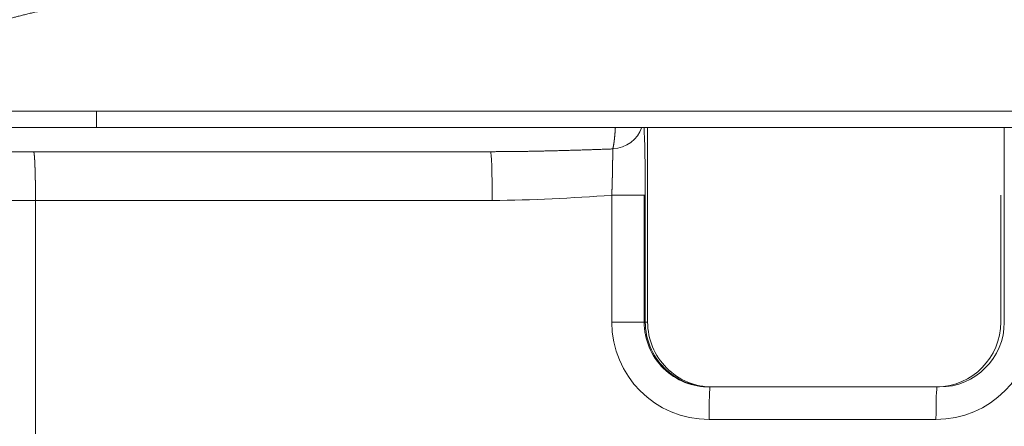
# Model space of a CAD drawing. Header units: millimetres. Extents: x 35469 to 44263, y -24881 to -16268.
# Tile 182 of 231: x 43817.79 to 43826.9, y -24760.58 to -24756.82. Entities that reach past the tile are written whole.
import ezdxf

# ---------------------------------------------------------------- set-up
doc = ezdxf.new("R2010")
doc.units = ezdxf.units.MM
doc.header["$LTSCALE"] = 0.3175
doc.layers.add('1轮廓实线层', color=7, linetype='Continuous', lineweight=18)

# ---------------------------------------------------------------- blocks, each defined once
blk = doc.blocks.new('MR20E-1840')
at = {"layer": '1轮廓实线层'}
for p, q in [((15662.0391, -10814.8132), (15651.9495, -10814.8132)), ((15655.3245, -10814.8132), (15655.3245, -10814.9632)), ((15671.4495, -10814.8132), (15662.0391, -10814.8132)), ((15660.123, -10814.9632), (15652.3245, -10814.9632)), ((15660.4214, -10814.9632), (15660.3879, -10814.9632)), ((15663.7194, -10814.9632), (15660.4214, -10814.9632)), ((15660.4214, -10814.9632), (15660.4214, -10816.7632)), ((15663.7194, -10816.7632), (15663.7194, -10814.9632)), ((15654.7432, -10815.1882), (15658.9688, -10815.1882)), ((15654.7434, -10815.1882), (15658.969, -10815.1882)), ((15660.0893, -10815.591), (15660.3996, -10815.591)), ((15660.0893, -10816.7632), (15660.0893, -10815.591)), ((15660.3892, -10815.591), (15660.3892, -10816.7632)), ((15660.3996, -10815.591), (15660.3996, -10816.7632)), ((15663.6872, -10816.7632), (15663.6872, -10815.591)), ((15658.9845, -10815.6382), (15654.7608, -10815.6382)), ((15654.7608, -10821.5646), (15654.7608, -10815.6382)), ((15660.3996, -10816.7632), (15660.0893, -10816.7632)), ((15660.3996, -10816.7632), (15660.4214, -10816.7632)), ((15661.0165, -10817.3632), (15660.9947, -10817.3632)), ((15661.021, -10817.3632), (15660.9992, -10817.3632)), ((15661.021, -10817.3632), (15663.1198, -10817.3632)), ((15663.0875, -10817.6632), (15660.9888, -10817.6632))]:
    blk.add_line(p, q, dxfattribs=at)
for centre, major_axis, ratio, start_param, end_param in [((15660.0821, -10814.8797), (-0.2985, -0.0303), 0.94522, 1.530344, 2.736196), ((15658.9688, -10815.6382), (0, 0.45), 0.034828, 4.712389, 6.283185), ((15660.9888, -10816.7632), (0, -0.9), 0.999393, 4.712389, 6.283185), ((15660.9888, -10816.7632), (0, -0.6), 0.999393, 4.712389, 6.3006), ((15660.9992, -10816.7632), (0, 0.6), 0.999393, 1.570796, 3.141593), ((15661.021, -10816.7632), (0, 0.6), 0.999393, 1.570796, 3.141593), ((15663.0875, -10816.7632), (0, -0.9), 0.999393, 0, 1.570796), ((15663.0875, -10816.7632), (0, -0.6), 0.999393, 0.017414, 1.570796), ((15663.1198, -10816.7632), (0, 0.6), 0.999393, 3.141593, 4.712389), ((15660.9992, -10817.6632), (0, -0.3), 0.034828, 3.141593, 4.712389), ((15663.098, -10817.6632), (0, -0.3), 0.034828, 3.141593, 4.712389)]:
    blk.add_ellipse(centre, major_axis=major_axis, ratio=ratio, start_param=start_param, end_param=end_param, dxfattribs=at)
for points, knots in [([(15658.5556, -10813.4632), (15658.5496, -10813.4637), (15658.5376, -10813.4647), (15658.5196, -10813.4661), (15658.5016, -10813.4676), (15658.4838, -10813.4691), (15658.466, -10813.4706), (15658.4483, -10813.4721), (15658.4306, -10813.4735), (15658.413, -10813.475), (15658.3955, -10813.4765), (15658.3781, -10813.4779), (15658.3607, -10813.4794), (15658.3434, -10813.4809), (15658.3261, -10813.4823), (15658.3089, -10813.4837), (15658.2918, -10813.4852), (15658.2748, -10813.4866), (15658.2578, -10813.4881), (15658.2409, -10813.4895), (15658.224, -10813.4909), (15658.2072, -10813.4923), (15658.1905, -10813.4937), (15658.1739, -10813.4952), (15658.1573, -10813.4966), (15658.1408, -10813.498), (15658.1243, -10813.4994), (15658.108, -10813.5008), (15658.0917, -10813.5022), (15658.0754, -10813.5035), (15658.0592, -10813.5049), (15658.0431, -10813.5063), (15658.0271, -10813.5077), (15658.0111, -10813.5091), (15657.9952, -10813.5104), (15657.9793, -10813.5118), (15657.9635, -10813.5131), (15657.9478, -10813.5145), (15657.9322, -10813.5159), (15657.9166, -10813.5172), (15657.9011, -10813.5186), (15657.8856, -10813.5199), (15657.8702, -10813.5212), (15657.8549, -10813.5226), (15657.8396, -10813.5239), (15657.8244, -10813.5252), (15657.8093, -10813.5265), (15657.7942, -10813.5278), (15657.7792, -10813.5292), (15657.7643, -10813.5305), (15657.7494, -10813.5318), (15657.7346, -10813.5331), (15657.7199, -10813.5344), (15657.7052, -10813.5357), (15657.6906, -10813.5369), (15657.6761, -10813.5382), (15657.6616, -10813.5395), (15657.6472, -10813.5408), (15657.6328, -10813.5421), (15657.6185, -10813.5433), (15657.6043, -10813.5446), (15657.5901, -10813.5458), (15657.576, -10813.5471), (15657.562, -10813.5484), (15657.548, -10813.5496), (15657.5341, -10813.5508), (15657.5203, -10813.5521), (15657.5065, -10813.5533), (15657.4928, -10813.5546), (15657.4792, -10813.5558), (15657.4656, -10813.557), (15657.452, -10813.5582), (15657.4386, -10813.5594), (15657.4252, -10813.5607), (15657.4118, -10813.5619), (15657.3986, -10813.5631), (15657.3854, -10813.5643), (15657.3722, -10813.5655), (15657.3591, -10813.5666), (15657.3461, -10813.5678), (15657.3331, -10813.569), (15657.3203, -10813.5702), (15657.3074, -10813.5714), (15657.2946, -10813.5725), (15657.2819, -10813.5737), (15657.2693, -10813.5749), (15657.2567, -10813.576), (15657.2442, -10813.5772), (15657.2317, -10813.5783), (15657.2193, -10813.5795), (15657.207, -10813.5806), (15657.1947, -10813.5818), (15657.1825, -10813.5829), (15657.1703, -10813.584), (15657.1582, -10813.5852), (15657.1462, -10813.5863), (15657.1342, -10813.5874), (15657.1223, -10813.5885), (15657.1104, -10813.5896), (15657.0986, -10813.5907), (15657.0869, -10813.5918), (15657.0752, -10813.5929), (15657.0636, -10813.594), (15657.0521, -10813.5951), (15657.0406, -10813.5962), (15657.0292, -10813.5973), (15657.0178, -10813.5984), (15657.0065, -10813.5995), (15656.9952, -10813.6005), (15656.984, -10813.6016), (15656.9729, -10813.6027), (15656.9618, -10813.6037), (15656.9508, -10813.6048), (15656.9399, -10813.6058), (15656.929, -10813.6069), (15656.9182, -10813.6079), (15656.9074, -10813.609), (15656.8967, -10813.61), (15656.886, -10813.611), (15656.8754, -10813.612), (15656.8649, -10813.6131), (15656.8544, -10813.6141), (15656.844, -10813.6151), (15656.8336, -10813.6161), (15656.8233, -10813.6171), (15656.8131, -10813.6181), (15656.8029, -10813.6191), (15656.7927, -10813.6201), (15656.7827, -10813.6211), (15656.7727, -10813.6221), (15656.7627, -10813.6231), (15656.7528, -10813.6241), (15656.743, -10813.625), (15656.7332, -10813.626), (15656.7234, -10813.627), (15656.7138, -10813.6279), (15656.7042, -10813.6289), (15656.6946, -10813.6298), (15656.6851, -10813.6308), (15656.6757, -10813.6317), (15656.6663, -10813.6327), (15656.657, -10813.6336), (15656.6477, -10813.6346), (15656.6385, -10813.6355), (15656.6293, -10813.6364), (15656.6202, -10813.6373), (15656.6112, -10813.6383), (15656.6022, -10813.6392), (15656.5932, -10813.6401), (15656.5844, -10813.641), (15656.5756, -10813.6419), (15656.5668, -10813.6428), (15656.5581, -10813.6437), (15656.5494, -10813.6446), (15656.5408, -10813.6455), (15656.5323, -10813.6463), (15656.5238, -10813.6472), (15656.5154, -10813.6481), (15656.507, -10813.649), (15656.4987, -10813.6498), (15656.4904, -10813.6507), (15656.4822, -10813.6515), (15656.474, -10813.6524), (15656.4659, -10813.6533), (15656.4579, -10813.6541), (15656.4499, -10813.6549), (15656.442, -10813.6558), (15656.4341, -10813.6566), (15656.4263, -10813.6574), (15656.4185, -10813.6583), (15656.4108, -10813.6591), (15656.4031, -10813.6599), (15656.3955, -10813.6607), (15656.3879, -10813.6615), (15656.3804, -10813.6623), (15656.373, -10813.6631), (15656.3656, -10813.6639), (15656.3583, -10813.6647), (15656.3362, -10813.6671), (15656.2998, -10813.6711), (15656.2493, -10813.6767), (15656.1995, -10813.6823), (15656.1505, -10813.6878), (15656.1023, -10813.6934), (15656.0548, -10813.6989), (15656.0081, -10813.7044), (15655.9621, -10813.7099), (15655.9168, -10813.7154), (15655.8723, -10813.7209), (15655.8285, -10813.7264), (15655.7855, -10813.7318), (15655.7431, -10813.7373), (15655.7015, -10813.7427), (15655.6605, -10813.7481), (15655.6203, -10813.7535), (15655.5808, -10813.7589), (15655.5419, -10813.7643), (15655.5037, -10813.7696), (15655.4662, -10813.775), (15655.4294, -10813.7803), (15655.3933, -10813.7856), (15655.3578, -10813.791), (15655.3229, -10813.7962), (15655.2888, -10813.8015), (15655.2552, -10813.8068), (15655.2223, -10813.812), (15655.1901, -10813.8173), (15655.1584, -10813.8225), (15655.1274, -10813.8277), (15655.097, -10813.8329), (15655.0672, -10813.8381), (15655.038, -10813.8433), (15655.0095, -10813.8484), (15654.9815, -10813.8536), (15654.9541, -10813.8587), (15654.9273, -10813.8638), (15654.9011, -10813.8689), (15654.8755, -10813.874), (15654.8504, -10813.8791), (15654.8259, -10813.8841), (15654.802, -10813.8892), (15654.7786, -10813.8942), (15654.7558, -10813.8993), (15654.7335, -10813.9043), (15654.7118, -10813.9093), (15654.6906, -10813.9142), (15654.6699, -10813.9192), (15654.6498, -10813.9242), (15654.6302, -10813.9291), (15654.6111, -10813.934), (15654.5926, -10813.9389), (15654.5746, -10813.9438), (15654.557, -10813.9487), (15654.54, -10813.9536), (15654.5235, -10813.9585), (15654.5075, -10813.9633), (15654.497, -10813.9666), (15654.4919, -10813.9682)], [0, 0, 0, 0, 0.003877, 0.007741, 0.011594, 0.015435, 0.019264, 0.023081, 0.026886, 0.030679, 0.03446, 0.038229, 0.041986, 0.045731, 0.049464, 0.053185, 0.056894, 0.060592, 0.064277, 0.06795, 0.071612, 0.075261, 0.078899, 0.082524, 0.086138, 0.089739, 0.093329, 0.096907, 0.100472, 0.104026, 0.107568, 0.111098, 0.114616, 0.118121, 0.121615, 0.125097, 0.128567, 0.132025, 0.135472, 0.138906, 0.142328, 0.145738, 0.149136, 0.152523, 0.155897, 0.159259, 0.16261, 0.165948, 0.169275, 0.172589, 0.175892, 0.179182, 0.182461, 0.185728, 0.188982, 0.192225, 0.195456, 0.198675, 0.201882, 0.205077, 0.208259, 0.21143, 0.21459, 0.217737, 0.220872, 0.223995, 0.227106, 0.230205, 0.233293, 0.236368, 0.239431, 0.242483, 0.245522, 0.248549, 0.251565, 0.254569, 0.25756, 0.26054, 0.263507, 0.266463, 0.269407, 0.272339, 0.275258, 0.278166, 0.281062, 0.283946, 0.286818, 0.289678, 0.292526, 0.295362, 0.298186, 0.300999, 0.303799, 0.306587, 0.309363, 0.312128, 0.31488, 0.31762, 0.320349, 0.323065, 0.32577, 0.328462, 0.331143, 0.333812, 0.336468, 0.339113, 0.341746, 0.344367, 0.346976, 0.349572, 0.352157, 0.35473, 0.357291, 0.35984, 0.362378, 0.364903, 0.367416, 0.369917, 0.372406, 0.374884, 0.377349, 0.379802, 0.382244, 0.384673, 0.387091, 0.389496, 0.39189, 0.394271, 0.396641, 0.398999, 0.401344, 0.403678, 0.406, 0.40831, 0.410608, 0.412893, 0.415167, 0.417429, 0.419679, 0.421918, 0.424144, 0.426358, 0.42856, 0.43075, 0.432929, 0.435095, 0.437249, 0.439392, 0.441522, 0.443641, 0.445747, 0.447842, 0.449924, 0.451995, 0.454054, 0.4561, 0.458135, 0.460158, 0.462169, 0.464168, 0.466155, 0.46813, 0.470093, 0.472044, 0.473983, 0.47591, 0.477825, 0.479728, 0.48162, 0.483499, 0.485366, 0.487222, 0.489065, 0.490896, 0.492716, 0.494523, 0.496319, 0.498103, 0.499874, 0.512376, 0.524741, 0.53697, 0.549063, 0.561019, 0.572839, 0.584523, 0.59607, 0.607481, 0.618755, 0.629894, 0.640896, 0.651762, 0.662491, 0.673084, 0.683541, 0.693862, 0.704046, 0.714095, 0.724007, 0.733783, 0.743423, 0.752926, 0.762294, 0.771525, 0.780621, 0.78958, 0.798403, 0.80709, 0.815641, 0.824057, 0.832336, 0.840479, 0.848486, 0.856358, 0.864094, 0.871694, 0.879158, 0.886486, 0.893679, 0.900736, 0.907657, 0.914443, 0.921093, 0.927608, 0.933987, 0.940231, 0.946339, 0.952313, 0.958151, 0.963854, 0.969422, 0.974855, 0.980153, 0.985317, 0.990346, 0.99524, 1, 1, 1, 1]), ([(15660.0987, -10815.1628), (15660.0988, -10815.1624), (15660.099, -10815.1615), (15660.0994, -10815.1602), (15660.0997, -10815.1589), (15660.1001, -10815.1575), (15660.1004, -10815.1561), (15660.1008, -10815.1547), (15660.1011, -10815.1533), (15660.1015, -10815.1518), (15660.1018, -10815.1503), (15660.1022, -10815.1488), (15660.1025, -10815.1472), (15660.1029, -10815.1457), (15660.1032, -10815.1441), (15660.1035, -10815.1425), (15660.1039, -10815.1408), (15660.1042, -10815.1392), (15660.1045, -10815.1375), (15660.1049, -10815.1358), (15660.1052, -10815.1341), (15660.1055, -10815.1323), (15660.1058, -10815.1306), (15660.1061, -10815.1288), (15660.1065, -10815.127), (15660.1068, -10815.1252), (15660.1071, -10815.1233), (15660.1074, -10815.1215), (15660.1077, -10815.1196), (15660.108, -10815.1177), (15660.1083, -10815.1158), (15660.1086, -10815.1138), (15660.1089, -10815.1119), (15660.1092, -10815.1099), (15660.1095, -10815.108), (15660.1098, -10815.106), (15660.1101, -10815.1039), (15660.1103, -10815.1019), (15660.1106, -10815.0999), (15660.1109, -10815.0978), (15660.1112, -10815.0957), (15660.1115, -10815.0937), (15660.1117, -10815.0916), (15660.112, -10815.0894), (15660.1123, -10815.0873), (15660.1125, -10815.0852), (15660.1128, -10815.083), (15660.113, -10815.0809), (15660.1133, -10815.0787), (15660.1136, -10815.0765), (15660.1138, -10815.0743), (15660.1141, -10815.0721), (15660.1143, -10815.0699), (15660.1146, -10815.0676), (15660.1148, -10815.0654), (15660.115, -10815.0631), (15660.1153, -10815.0609), (15660.1155, -10815.0586), (15660.1157, -10815.0563), (15660.116, -10815.054), (15660.1162, -10815.0517), (15660.1164, -10815.0494), (15660.1166, -10815.0471), (15660.1169, -10815.0448), (15660.1171, -10815.0425), (15660.1173, -10815.0401), (15660.1175, -10815.0378), (15660.1177, -10815.0354), (15660.1179, -10815.0331), (15660.1181, -10815.0307), (15660.1183, -10815.0283), (15660.1185, -10815.026), (15660.1187, -10815.0236), (15660.1189, -10815.0212), (15660.1191, -10815.0188), (15660.1193, -10815.0164), (15660.1195, -10815.014), (15660.1197, -10815.0116), (15660.1199, -10815.0092), (15660.1201, -10815.0068), (15660.1202, -10815.0044), (15660.1204, -10815.002), (15660.1206, -10814.9996), (15660.1208, -10814.9972), (15660.1209, -10814.9947), (15660.1211, -10814.9923), (15660.1213, -10814.9899), (15660.1214, -10814.9875), (15660.1216, -10814.985), (15660.1218, -10814.9826), (15660.1219, -10814.9802), (15660.1221, -10814.9778), (15660.1222, -10814.9753), (15660.1224, -10814.9729), (15660.1225, -10814.9705), (15660.1227, -10814.968), (15660.1228, -10814.9656), (15660.1229, -10814.964), (15660.123, -10814.9632)], [0, 0, 0, 0, 0.01204, 0.024045, 0.036017, 0.047954, 0.059857, 0.071726, 0.08356, 0.095361, 0.107127, 0.118859, 0.130556, 0.14222, 0.153849, 0.165445, 0.177006, 0.188532, 0.200025, 0.211483, 0.222908, 0.234298, 0.245654, 0.256975, 0.268263, 0.279516, 0.290735, 0.30192, 0.313071, 0.324188, 0.33527, 0.346318, 0.357332, 0.368312, 0.379258, 0.39017, 0.401047, 0.41189, 0.422699, 0.433474, 0.444215, 0.454921, 0.465594, 0.476232, 0.486836, 0.497406, 0.507942, 0.518443, 0.528911, 0.539344, 0.549743, 0.560108, 0.570439, 0.580736, 0.590998, 0.601227, 0.611421, 0.621581, 0.631707, 0.641799, 0.651856, 0.66188, 0.671869, 0.681824, 0.691746, 0.701633, 0.711485, 0.721304, 0.731089, 0.740839, 0.750555, 0.760238, 0.769886, 0.7795, 0.789079, 0.798625, 0.808137, 0.817614, 0.827057, 0.836467, 0.845842, 0.855183, 0.86449, 0.873762, 0.883001, 0.892206, 0.901376, 0.910512, 0.919614, 0.928683, 0.937717, 0.946717, 0.955682, 0.964614, 0.973512, 0.982375, 0.991205, 1, 1, 1, 1]), ([(15660.123, -10814.9632), (15660.1402, -10814.9632), (15660.1568, -10814.9632), (15660.1809, -10814.9632), (15660.1888, -10814.9632), (15660.2004, -10814.9632), (15660.2042, -10814.9632), (15660.2118, -10814.9632), (15660.2156, -10814.9632), (15660.2339, -10814.9632), (15660.2476, -10814.9632), (15660.2666, -10814.9632), (15660.2727, -10814.9632), (15660.2844, -10814.9632), (15660.2899, -10814.9632), (15660.3056, -10814.9632), (15660.3148, -10814.9632), (15660.3249, -10814.9632), (15660.3269, -10814.9632), (15660.3307, -10814.9632), (15660.3325, -10814.9632), (15660.3377, -10814.9632), (15660.3441, -10814.9632), (15660.3495, -10814.9632), (15660.3543, -10814.9632), (15660.3565, -10814.9632), (15660.3624, -10814.9632), (15660.3654, -10814.9632), (15660.3677, -10814.9632)], [0, 0, 0, 0, 0.125, 0.125, 0.1875, 0.1875, 0.21875, 0.21875, 0.25, 0.25, 0.375, 0.375, 0.4375, 0.4375, 0.5, 0.5, 0.625, 0.625, 0.65625, 0.65625, 0.6875, 0.6875, 0.75, 0.8125, 0.8125, 0.875, 0.875, 1, 1, 1, 1]), ([(15660.3677, -10814.9632), (15660.3721, -10814.9632), (15660.3789, -10814.9632), (15660.3845, -10814.9632), (15660.3862, -10814.9632), (15660.3872, -10814.9632), (15660.3876, -10814.9632), (15660.3879, -10814.9632)], [0, 0, 0, 0, 0.5, 0.75, 0.875, 0.875, 1, 1, 1, 1]), ([(15663.7193, -10814.9632), (15663.7215, -10814.9632), (15663.7238, -10814.9632), (15663.7297, -10814.9632), (15663.7335, -10814.9632), (15663.7397, -10814.9632), (15663.7418, -10814.9632), (15663.7462, -10814.9632), (15663.7485, -10814.9632), (15663.7604, -10814.9632), (15663.7711, -10814.9632), (15663.7888, -10814.9632), (15663.795, -10814.9632), (15663.8047, -10814.9632), (15663.808, -10814.9632), (15663.8148, -10814.9632), (15663.8183, -10814.9632), (15663.8359, -10814.9632), (15663.8507, -10814.9632), (15663.8741, -10814.9632), (15663.8822, -10814.9632), (15663.8945, -10814.9632), (15663.8986, -10814.9632), (15663.907, -10814.9632), (15663.9112, -10814.9632), (15663.9155, -10814.9632)], [0, 0, 0, 0, 0.066643, 0.066643, 0.159978, 0.159978, 0.206646, 0.206646, 0.253314, 0.253314, 0.439986, 0.439986, 0.533321, 0.533321, 0.579989, 0.579989, 0.626657, 0.626657, 0.813329, 0.813329, 0.906664, 0.906664, 0.953332, 0.953332, 1, 1, 1, 1]), ([(15659.3278, -10815.1848), (15659.3333, -10815.1847), (15659.3459, -10815.1844), (15659.3655, -10815.1841), (15659.3866, -10815.1837), (15659.4078, -10815.1832), (15659.4289, -10815.1828), (15659.4501, -10815.1823), (15659.4714, -10815.1818), (15659.4926, -10815.1814), (15659.5139, -10815.1808), (15659.5352, -10815.1803), (15659.5566, -10815.1798), (15659.5779, -10815.1792), (15659.5993, -10815.1787), (15659.6207, -10815.1781), (15659.6422, -10815.1775), (15659.6637, -10815.1769), (15659.6852, -10815.1763), (15659.7067, -10815.1757), (15659.7282, -10815.175), (15659.7498, -10815.1744), (15659.7714, -10815.1737), (15659.793, -10815.173), (15659.8147, -10815.1724), (15659.8364, -10815.1717), (15659.8581, -10815.171), (15659.8798, -10815.1703), (15659.9016, -10815.1696), (15659.9234, -10815.1688), (15659.9452, -10815.1681), (15659.967, -10815.1674), (15659.9889, -10815.1666), (15660.0108, -10815.1659), (15660.0327, -10815.1651), (15660.0547, -10815.1644), (15660.0767, -10815.1636), (15660.0913, -10815.1631), (15660.0987, -10815.1628)], [0, 0, 0, 0, 0.02152, 0.048934, 0.076379, 0.103856, 0.131363, 0.158902, 0.186473, 0.214075, 0.241708, 0.269373, 0.29707, 0.324798, 0.352559, 0.380351, 0.408175, 0.436031, 0.46392, 0.49184, 0.519793, 0.547778, 0.575796, 0.603846, 0.631929, 0.660044, 0.688192, 0.716373, 0.744587, 0.772833, 0.801113, 0.829425, 0.857771, 0.88615, 0.914562, 0.943008, 0.971487, 1, 1, 1, 1]), ([(15660.0893, -10815.591), (15660.0894, -10815.5896), (15660.0895, -10815.5868), (15660.0897, -10815.5826), (15660.0899, -10815.5784), (15660.0901, -10815.5742), (15660.0903, -10815.57), (15660.0904, -10815.5658), (15660.0906, -10815.5616), (15660.0908, -10815.5574), (15660.0909, -10815.5532), (15660.0911, -10815.5491), (15660.0913, -10815.5449), (15660.0914, -10815.5408), (15660.0916, -10815.5367), (15660.0917, -10815.5325), (15660.0919, -10815.5284), (15660.092, -10815.5243), (15660.0921, -10815.5202), (15660.0923, -10815.5162), (15660.0924, -10815.5121), (15660.0925, -10815.5081), (15660.0927, -10815.504), (15660.0928, -10815.5), (15660.0929, -10815.496), (15660.0931, -10815.492), (15660.0932, -10815.488), (15660.0933, -10815.4841), (15660.0934, -10815.4801), (15660.0935, -10815.4762), (15660.0936, -10815.4723), (15660.0937, -10815.4684), (15660.0938, -10815.4646), (15660.0939, -10815.4607), (15660.094, -10815.4569), (15660.0941, -10815.4531), (15660.0942, -10815.4493), (15660.0943, -10815.4456), (15660.0944, -10815.4418), (15660.0945, -10815.4381), (15660.0946, -10815.4344), (15660.0947, -10815.4307), (15660.0948, -10815.4271), (15660.0949, -10815.4234), (15660.095, -10815.4198), (15660.095, -10815.4162), (15660.0951, -10815.4127), (15660.0952, -10815.4092), (15660.0953, -10815.4056), (15660.0953, -10815.4022), (15660.0954, -10815.3987), (15660.0955, -10815.3953), (15660.0956, -10815.3919), (15660.0956, -10815.3885), (15660.0957, -10815.3851), (15660.0958, -10815.3818), (15660.0958, -10815.3785), (15660.0959, -10815.3752), (15660.096, -10815.372), (15660.096, -10815.3688), (15660.0961, -10815.3656), (15660.0962, -10815.3624), (15660.0962, -10815.3593), (15660.0963, -10815.3562), (15660.0963, -10815.3531), (15660.0964, -10815.35), (15660.0964, -10815.347), (15660.0965, -10815.344), (15660.0966, -10815.341), (15660.0966, -10815.3381), (15660.0967, -10815.3352), (15660.0967, -10815.3323), (15660.0968, -10815.3294), (15660.0968, -10815.3266), (15660.0969, -10815.3238), (15660.0969, -10815.321), (15660.097, -10815.3183), (15660.097, -10815.3156), (15660.097, -10815.3129), (15660.0971, -10815.3102), (15660.0971, -10815.3076), (15660.0972, -10815.305), (15660.0972, -10815.3025), (15660.0973, -10815.2999), (15660.0973, -10815.2974), (15660.0974, -10815.2949), (15660.0974, -10815.2925), (15660.0974, -10815.29), (15660.0975, -10815.2876), (15660.0975, -10815.2853), (15660.0976, -10815.2829), (15660.0976, -10815.2806), (15660.0976, -10815.2783), (15660.0977, -10815.2761), (15660.0977, -10815.2738), (15660.0977, -10815.2716), (15660.0978, -10815.2694), (15660.0978, -10815.2673), (15660.0978, -10815.2652), (15660.0979, -10815.2631), (15660.0979, -10815.261), (15660.098, -10815.259), (15660.098, -10815.2569), (15660.098, -10815.2549), (15660.098, -10815.253), (15660.0981, -10815.251), (15660.0981, -10815.2491), (15660.0981, -10815.2473), (15660.0982, -10815.2454), (15660.0982, -10815.2436), (15660.0982, -10815.2417), (15660.0983, -10815.24), (15660.0983, -10815.2382), (15660.0983, -10815.2365), (15660.0983, -10815.2348), (15660.0984, -10815.2331), (15660.0984, -10815.2314), (15660.0984, -10815.2298), (15660.0985, -10815.2281), (15660.0985, -10815.2266), (15660.0985, -10815.225), (15660.0985, -10815.2234), (15660.0986, -10815.2219), (15660.0986, -10815.2204), (15660.0986, -10815.2189), (15660.0986, -10815.2175), (15660.0986, -10815.2161), (15660.0987, -10815.2146), (15660.0987, -10815.2133), (15660.0987, -10815.2119), (15660.0987, -10815.2105), (15660.0987, -10815.2092), (15660.0988, -10815.2079), (15660.0988, -10815.2066), (15660.0988, -10815.2054), (15660.0988, -10815.2041), (15660.0988, -10815.2029), (15660.0988, -10815.2017), (15660.0989, -10815.2005), (15660.0989, -10815.1993), (15660.0989, -10815.1982), (15660.0989, -10815.197), (15660.0989, -10815.1959), (15660.0989, -10815.1948), (15660.0989, -10815.1938), (15660.0989, -10815.1927), (15660.0989, -10815.1917), (15660.099, -10815.1907), (15660.099, -10815.1897), (15660.099, -10815.1887), (15660.099, -10815.1877), (15660.099, -10815.1867), (15660.099, -10815.1858), (15660.099, -10815.1849), (15660.099, -10815.184), (15660.099, -10815.1831), (15660.099, -10815.1822), (15660.099, -10815.1814), (15660.099, -10815.1805), (15660.099, -10815.1797), (15660.099, -10815.1789), (15660.099, -10815.1781), (15660.099, -10815.1773), (15660.099, -10815.1765), (15660.099, -10815.1758), (15660.099, -10815.175), (15660.099, -10815.1743), (15660.099, -10815.1736), (15660.099, -10815.1729), (15660.0989, -10815.1722), (15660.0989, -10815.1715), (15660.0989, -10815.1709), (15660.0989, -10815.1702), (15660.0989, -10815.1696), (15660.0989, -10815.169), (15660.0989, -10815.1683), (15660.0989, -10815.1677), (15660.0988, -10815.1671), (15660.0988, -10815.1666), (15660.0988, -10815.166), (15660.0988, -10815.1654), (15660.0988, -10815.1649), (15660.0987, -10815.1644), (15660.0987, -10815.1638), (15660.0987, -10815.1633), (15660.0987, -10815.163), (15660.0987, -10815.1628)], [0, 0, 0, 0, 0.007518, 0.01503, 0.022537, 0.030037, 0.037531, 0.045018, 0.052498, 0.059969, 0.067433, 0.074887, 0.082332, 0.089768, 0.097194, 0.104609, 0.112013, 0.119405, 0.126786, 0.134155, 0.141511, 0.148854, 0.156183, 0.163499, 0.1708, 0.178087, 0.185358, 0.192614, 0.199854, 0.207078, 0.214285, 0.221475, 0.228647, 0.235802, 0.242939, 0.250057, 0.257156, 0.264235, 0.271296, 0.278336, 0.285356, 0.292355, 0.299333, 0.30629, 0.313225, 0.320139, 0.32703, 0.333898, 0.340744, 0.347566, 0.354365, 0.36114, 0.367891, 0.374618, 0.38132, 0.387997, 0.394649, 0.401276, 0.407877, 0.414452, 0.421001, 0.427524, 0.43402, 0.440489, 0.446931, 0.453346, 0.459733, 0.466092, 0.472424, 0.478728, 0.485003, 0.49125, 0.497468, 0.503658, 0.509818, 0.515949, 0.522051, 0.528124, 0.534167, 0.54018, 0.546163, 0.552116, 0.558039, 0.563932, 0.569794, 0.575626, 0.581427, 0.587197, 0.592936, 0.598645, 0.604322, 0.609969, 0.615584, 0.621168, 0.62672, 0.632241, 0.637731, 0.643188, 0.648615, 0.654009, 0.659372, 0.664703, 0.670002, 0.675269, 0.680505, 0.685708, 0.690879, 0.696018, 0.701126, 0.706201, 0.711244, 0.716255, 0.721234, 0.72618, 0.731095, 0.735977, 0.740828, 0.745646, 0.750432, 0.755186, 0.759908, 0.764597, 0.769255, 0.773881, 0.778474, 0.783036, 0.787565, 0.792063, 0.796528, 0.800962, 0.805364, 0.809734, 0.814072, 0.818379, 0.822654, 0.826897, 0.831108, 0.835288, 0.839436, 0.843553, 0.847639, 0.851693, 0.855715, 0.859707, 0.863667, 0.867596, 0.871494, 0.875361, 0.879197, 0.883002, 0.886777, 0.89052, 0.894233, 0.897915, 0.901567, 0.905188, 0.908778, 0.912339, 0.915869, 0.919368, 0.922838, 0.926277, 0.929687, 0.933066, 0.936416, 0.939736, 0.943026, 0.946287, 0.949518, 0.952719, 0.955892, 0.959034, 0.962148, 0.965233, 0.968288, 0.971314, 0.974312, 0.97728, 0.98022, 0.983131, 0.986014, 0.988868, 0.991693, 0.99449, 0.997259, 1, 1, 1, 1]), ([(15654.7432, -10815.1882), (15654.7432, -10815.1882), (15654.7433, -10815.1882), (15654.7435, -10815.1882), (15654.7437, -10815.1883), (15654.7438, -10815.1885), (15654.744, -10815.1886), (15654.7441, -10815.1888), (15654.7443, -10815.1891), (15654.7445, -10815.1894), (15654.7446, -10815.1897), (15654.7448, -10815.19), (15654.7449, -10815.1904), (15654.7451, -10815.1908), (15654.7452, -10815.1913), (15654.7454, -10815.1918), (15654.7456, -10815.1923), (15654.7457, -10815.1929), (15654.7459, -10815.1935), (15654.746, -10815.1941), (15654.7462, -10815.1948), (15654.7463, -10815.1955), (15654.7465, -10815.1962), (15654.7466, -10815.197), (15654.7468, -10815.1978), (15654.7469, -10815.1986), (15654.7471, -10815.1995), (15654.7472, -10815.2004), (15654.7474, -10815.2013), (15654.7475, -10815.2022), (15654.7477, -10815.2032), (15654.7478, -10815.2042), (15654.748, -10815.2053), (15654.7481, -10815.2064), (15654.7483, -10815.2075), (15654.7484, -10815.2086), (15654.7486, -10815.2098), (15654.7487, -10815.211), (15654.7488, -10815.2122), (15654.749, -10815.2135), (15654.7491, -10815.2147), (15654.7493, -10815.216), (15654.7494, -10815.2174), (15654.7495, -10815.2187), (15654.7497, -10815.2201), (15654.7498, -10815.2216), (15654.7499, -10815.223), (15654.7501, -10815.2245), (15654.7502, -10815.226), (15654.7504, -10815.2275), (15654.7505, -10815.229), (15654.7506, -10815.2306), (15654.7507, -10815.2322), (15654.7509, -10815.2338), (15654.751, -10815.2355), (15654.7511, -10815.2371), (15654.7513, -10815.2388), (15654.7514, -10815.2405), (15654.7515, -10815.2423), (15654.7516, -10815.244), (15654.7518, -10815.2458), (15654.7519, -10815.2476), (15654.752, -10815.2495), (15654.7521, -10815.2513), (15654.7523, -10815.2532), (15654.7524, -10815.2551), (15654.7525, -10815.257), (15654.7526, -10815.2589), (15654.7527, -10815.2609), (15654.7529, -10815.2628), (15654.753, -10815.2648), (15654.7531, -10815.2668), (15654.7532, -10815.2689), (15654.7533, -10815.2709), (15654.7534, -10815.273), (15654.7535, -10815.275), (15654.7537, -10815.2771), (15654.7538, -10815.2793), (15654.7539, -10815.2814), (15654.754, -10815.2835), (15654.7541, -10815.2857), (15654.7542, -10815.2879), (15654.7543, -10815.2901), (15654.7544, -10815.2923), (15654.7545, -10815.2945), (15654.7546, -10815.2968), (15654.7547, -10815.2991), (15654.7548, -10815.3013), (15654.7549, -10815.3036), (15654.755, -10815.3059), (15654.7551, -10815.3082), (15654.7552, -10815.3106), (15654.7553, -10815.3129), (15654.7554, -10815.3153), (15654.7555, -10815.3176), (15654.7556, -10815.32), (15654.7557, -10815.3224), (15654.7558, -10815.3248), (15654.7559, -10815.3272), (15654.756, -10815.3297), (15654.756, -10815.3321), (15654.7561, -10815.3346), (15654.7562, -10815.337), (15654.7563, -10815.3395), (15654.7564, -10815.342), (15654.7565, -10815.3445), (15654.7566, -10815.347), (15654.7566, -10815.3495), (15654.7567, -10815.352), (15654.7568, -10815.3545), (15654.7569, -10815.3571), (15654.757, -10815.3596), (15654.757, -10815.3621), (15654.7571, -10815.3647), (15654.7572, -10815.3673), (15654.7573, -10815.3699), (15654.7574, -10815.3724), (15654.7574, -10815.375), (15654.7575, -10815.3776), (15654.7576, -10815.3802), (15654.7576, -10815.3828), (15654.7577, -10815.3854), (15654.7578, -10815.3881), (15654.7579, -10815.3907), (15654.7579, -10815.3933), (15654.758, -10815.396), (15654.7581, -10815.3986), (15654.7581, -10815.4012), (15654.7582, -10815.4039), (15654.7582, -10815.4065), (15654.7583, -10815.4092), (15654.7584, -10815.4119), (15654.7584, -10815.4145), (15654.7585, -10815.4172), (15654.7585, -10815.4199), (15654.7586, -10815.4225), (15654.7587, -10815.4252), (15654.7587, -10815.4279), (15654.7588, -10815.4306), (15654.7588, -10815.4333), (15654.7589, -10815.436), (15654.7589, -10815.4386), (15654.759, -10815.4413), (15654.759, -10815.444), (15654.7591, -10815.4467), (15654.7591, -10815.4494), (15654.7592, -10815.4521), (15654.7592, -10815.4548), (15654.7593, -10815.4575), (15654.7593, -10815.4602), (15654.7594, -10815.4629), (15654.7594, -10815.4656), (15654.7595, -10815.4683), (15654.7595, -10815.471), (15654.7596, -10815.4737), (15654.7596, -10815.4764), (15654.7596, -10815.479), (15654.7597, -10815.4817), (15654.7597, -10815.4844), (15654.7598, -10815.4871), (15654.7598, -10815.4898), (15654.7598, -10815.4925), (15654.7599, -10815.4952), (15654.7599, -10815.4978), (15654.7599, -10815.5005), (15654.76, -10815.5032), (15654.76, -10815.5059), (15654.76, -10815.5085), (15654.7601, -10815.5112), (15654.7601, -10815.5139), (15654.7601, -10815.5165), (15654.7602, -10815.5192), (15654.7602, -10815.5218), (15654.7602, -10815.5245), (15654.7602, -10815.5271), (15654.7603, -10815.5298), (15654.7603, -10815.5324), (15654.7603, -10815.5351), (15654.7604, -10815.5377), (15654.7604, -10815.5403), (15654.7604, -10815.5429), (15654.7604, -10815.5456), (15654.7604, -10815.5482), (15654.7605, -10815.5508), (15654.7605, -10815.5534), (15654.7605, -10815.556), (15654.7605, -10815.5586), (15654.7605, -10815.5612), (15654.7606, -10815.5637), (15654.7606, -10815.5663), (15654.7606, -10815.5689), (15654.7606, -10815.5714), (15654.7606, -10815.574), (15654.7606, -10815.5766), (15654.7607, -10815.5791), (15654.7607, -10815.5816), (15654.7607, -10815.5842), (15654.7607, -10815.5867), (15654.7607, -10815.5892), (15654.7607, -10815.5917), (15654.7607, -10815.5943), (15654.7607, -10815.5968), (15654.7607, -10815.5992), (15654.7608, -10815.6017), (15654.7608, -10815.6042), (15654.7608, -10815.6067), (15654.7608, -10815.6092), (15654.7608, -10815.6116), (15654.7608, -10815.6141), (15654.7608, -10815.6165), (15654.7608, -10815.6189), (15654.7608, -10815.6214), (15654.7608, -10815.6238), (15654.7608, -10815.6262), (15654.7608, -10815.6286), (15654.7608, -10815.631), (15654.7608, -10815.6334), (15654.7608, -10815.6358), (15654.7608, -10815.6374), (15654.7608, -10815.6382)], [0, 0, 0, 0, 0.005859, 0.011706, 0.017542, 0.023366, 0.029179, 0.03498, 0.04077, 0.046547, 0.052314, 0.058068, 0.063812, 0.069543, 0.075263, 0.080972, 0.086668, 0.092354, 0.098027, 0.10369, 0.10934, 0.114979, 0.120606, 0.126222, 0.131826, 0.137419, 0.143, 0.148569, 0.154127, 0.159674, 0.165208, 0.170731, 0.176243, 0.181743, 0.187231, 0.192708, 0.198173, 0.203627, 0.209069, 0.2145, 0.219918, 0.225326, 0.230722, 0.236106, 0.241478, 0.246839, 0.252189, 0.257527, 0.262853, 0.268168, 0.273471, 0.278762, 0.284042, 0.289311, 0.294567, 0.299813, 0.305046, 0.310268, 0.315479, 0.320678, 0.325865, 0.331041, 0.336205, 0.341357, 0.346498, 0.351628, 0.356745, 0.361852, 0.366946, 0.372029, 0.377101, 0.382161, 0.387209, 0.392246, 0.397271, 0.402285, 0.407287, 0.412277, 0.417256, 0.422223, 0.427179, 0.432123, 0.437056, 0.441977, 0.446886, 0.451784, 0.45667, 0.461545, 0.466408, 0.471259, 0.476099, 0.480927, 0.485744, 0.490549, 0.495343, 0.500125, 0.504895, 0.509654, 0.514401, 0.519137, 0.523861, 0.528574, 0.533275, 0.537964, 0.542642, 0.547308, 0.551963, 0.556606, 0.561237, 0.565857, 0.570465, 0.575062, 0.579647, 0.584221, 0.588783, 0.593333, 0.597872, 0.602399, 0.606915, 0.611419, 0.615911, 0.620392, 0.624862, 0.629319, 0.633765, 0.6382, 0.642623, 0.647034, 0.651434, 0.655823, 0.660199, 0.664564, 0.668918, 0.67326, 0.67759, 0.681909, 0.686216, 0.690512, 0.694796, 0.699068, 0.703329, 0.707579, 0.711816, 0.716042, 0.720257, 0.72446, 0.728651, 0.732831, 0.736999, 0.741156, 0.745301, 0.749435, 0.753557, 0.757667, 0.761766, 0.765853, 0.769929, 0.773993, 0.778045, 0.782086, 0.786115, 0.790133, 0.794139, 0.798133, 0.802116, 0.806088, 0.810048, 0.813996, 0.817932, 0.821858, 0.825771, 0.829673, 0.833563, 0.837442, 0.841309, 0.845165, 0.849009, 0.852841, 0.856662, 0.860471, 0.864269, 0.868055, 0.87183, 0.875593, 0.879344, 0.883084, 0.886812, 0.890528, 0.894234, 0.897927, 0.901609, 0.905279, 0.908938, 0.912585, 0.916221, 0.919845, 0.923457, 0.927058, 0.930647, 0.934225, 0.937791, 0.941345, 0.944888, 0.94842, 0.951939, 0.955447, 0.958944, 0.962429, 0.965903, 0.969364, 0.972815, 0.976253, 0.97968, 0.983096, 0.9865, 0.989892, 0.993273, 0.996642, 1, 1, 1, 1]), ([(15658.9688, -10815.1882), (15658.9757, -10815.1882), (15658.9895, -10815.1882), (15659.0102, -10815.1881), (15659.0308, -10815.188), (15659.0516, -10815.188), (15659.0723, -10815.1879), (15659.0931, -10815.1877), (15659.1139, -10815.1876), (15659.1347, -10815.1874), (15659.1556, -10815.1872), (15659.1764, -10815.187), (15659.1973, -10815.1867), (15659.2183, -10815.1865), (15659.2392, -10815.1862), (15659.2602, -10815.1859), (15659.2812, -10815.1856), (15659.3022, -10815.1852), (15659.3178, -10815.1849), (15659.3263, -10815.1848), (15659.3278, -10815.1848)], [0, 0, 0, 0, 0.057565, 0.115194, 0.172887, 0.230646, 0.288468, 0.346356, 0.404309, 0.462327, 0.520409, 0.578558, 0.636772, 0.695051, 0.753396, 0.811808, 0.870285, 0.928828, 0.987438, 1, 1, 1, 1])]:
    blk.add_open_spline(points, degree=3, knots=knots, dxfattribs=at)
for points in [[(15660.3879, -10814.9632), (15660.3951, -10815.1003), (15660.3996, -10815.3411), (15660.3996, -10815.591)], [(15650.3118, -10815.1882), (15651.7892, -10815.1882), (15653.2665, -10815.1882), (15654.7432, -10815.1882)], [(15660.0893, -10815.591), (15659.7216, -10815.6165), (15659.3536, -10815.6382), (15658.9845, -10815.6382)], [(15654.7608, -10815.6382), (15653.3878, -10815.6382), (15651.9198, -10815.6382), (15650.3256, -10815.6382)]]:
    blk.add_open_spline(points, degree=3, dxfattribs=at)

msp = doc.modelspace()

# ---------------------------------------------------------------- block references
msp.add_blockref('MR20E-1840', (28163.1775, -13942.8535))

doc.saveas('drawing.dxf')
